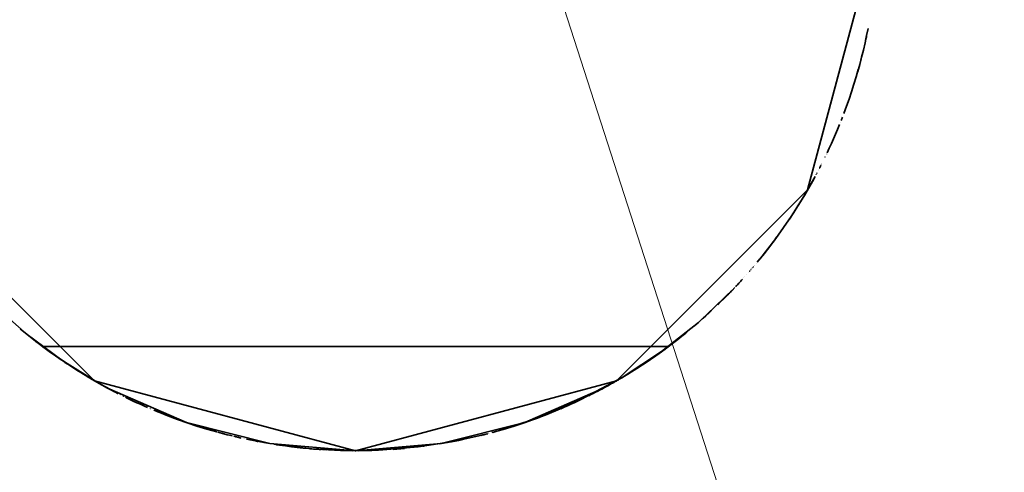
# Model space of a CAD drawing. Header units: millimetres. Extents: x 0 to 1340, y 0 to 800.
# Tile 13 of 100: x 276.732 to 277.518, y 233.733 to 234.094. Entities that reach past the tile are written whole.
import ezdxf

# ---------------------------------------------------------------- set-up
doc = ezdxf.new("R2010")
doc.units = ezdxf.units.MM
doc.layers.add('OUTLINE', color=7, linetype='Continuous', lineweight=35, true_color=0x141414)
doc.layers.add('THIN', color=7, linetype='Continuous', lineweight=13, true_color=0x6e6e6e)

msp = doc.modelspace()

# ---------------------------------------------------------------- linework, layer by layer
at = {"layer": 'OUTLINE'}
for points in [[(276.58333, 234.16667), (276.63916, 233.95833), (276.79167, 233.80582), (277, 233.75), (277.20833, 233.80582), (277.36084, 233.95833), (277.41667, 234.16667)], [(276.58333, 234.16667), (276.63916, 233.95833), (276.79167, 233.80582), (277, 233.75), (277.20833, 233.80582), (277.36084, 233.95833), (277.41667, 234.16667)], [(277.40902, 234.08721), (277.40786, 234.08144), (277.40661, 234.07568), (277.40528, 234.06994), (277.40388, 234.06422), (277.40239, 234.05852), (277.40082, 234.05284)], [(277.40669, 234.07602), (277.40689, 234.07694), (277.40709, 234.07786), (277.40729, 234.07878), (277.40749, 234.0797), (277.40769, 234.08062), (277.40788, 234.08155)], [(277.40758, 234.0801), (277.40758, 234.0801), (277.40758, 234.0801), (277.40758, 234.0801), (277.40758, 234.0801), (277.40758, 234.08011), (277.40758, 234.08011)], [(277.40327, 234.06188), (277.4033, 234.06199), (277.40333, 234.0621), (277.40336, 234.06221), (277.40339, 234.06232), (277.40342, 234.06243), (277.40345, 234.06255)], [(277.38972, 234.01925), (277.39186, 234.02503), (277.39391, 234.03084), (277.39587, 234.03669), (277.39775, 234.04256), (277.39955, 234.04845), (277.40125, 234.05438)], [(277.40292, 234.06054), (277.40292, 234.06054), (277.40292, 234.06054), (277.40292, 234.06054), (277.40292, 234.06054), (277.40292, 234.06054), (277.40292, 234.06054)], [(277.4031, 234.06121), (277.40313, 234.06132), (277.40316, 234.06143), (277.40319, 234.06154), (277.40322, 234.06165), (277.40325, 234.06176), (277.40327, 234.06188)], [(277.39898, 234.04657), (277.39898, 234.04657), (277.39898, 234.04657), (277.39898, 234.04657), (277.39898, 234.04657), (277.39898, 234.04656), (277.39898, 234.04656)], [(277.39911, 234.04699), (277.39911, 234.04699), (277.39911, 234.04698), (277.39911, 234.04698), (277.39911, 234.04698), (277.39911, 234.04698), (277.39911, 234.04698)], [(277.39923, 234.04741), (277.39923, 234.0474), (277.39923, 234.0474), (277.39923, 234.0474), (277.39923, 234.0474), (277.39923, 234.0474), (277.39923, 234.0474)], [(277.39936, 234.04783), (277.39936, 234.04783), (277.39936, 234.04783), (277.39936, 234.04782), (277.39936, 234.04782), (277.39936, 234.04782), (277.39936, 234.04782)], [(277.39948, 234.04825), (277.39948, 234.04825), (277.39948, 234.04825), (277.39948, 234.04825), (277.39948, 234.04825), (277.39948, 234.04825), (277.39948, 234.04825)], [(277.39961, 234.04867), (277.39961, 234.04867), (277.39961, 234.04867), (277.39961, 234.04867), (277.39961, 234.04867), (277.39961, 234.04867), (277.39961, 234.04867)], [(277.40051, 234.05176), (277.40051, 234.05176), (277.40051, 234.05176), (277.40051, 234.05176), (277.40051, 234.05176), (277.40051, 234.05176), (277.40051, 234.05176)], [(277.40081, 234.05283), (277.40081, 234.05283), (277.40081, 234.05283), (277.40081, 234.05283), (277.40081, 234.05283), (277.40081, 234.05283), (277.40081, 234.05283)], [(277.39716, 234.04066), (277.39716, 234.04066), (277.39716, 234.04066), (277.39716, 234.04066), (277.39716, 234.04066), (277.39716, 234.04066), (277.39716, 234.04066)], [(277.39719, 234.04078), (277.39719, 234.04078), (277.39719, 234.04078), (277.39719, 234.04078), (277.39719, 234.04078), (277.39719, 234.04078), (277.39719, 234.04078)], [(277.39761, 234.04209), (277.39761, 234.04209), (277.39761, 234.04209), (277.39761, 234.04209), (277.39761, 234.04209), (277.39761, 234.04209), (277.39761, 234.04209)], [(277.39772, 234.04245), (277.39772, 234.04245), (277.39772, 234.04245), (277.39772, 234.04245), (277.39772, 234.04245), (277.39772, 234.04245), (277.39772, 234.04245)], [(277.3986, 234.04531), (277.3986, 234.04531), (277.3986, 234.04531), (277.3986, 234.04531), (277.3986, 234.04531), (277.3986, 234.04531), (277.3986, 234.04531)], [(277.39886, 234.04615), (277.39886, 234.04615), (277.39886, 234.04615), (277.39886, 234.04615), (277.39886, 234.04615), (277.39886, 234.04615), (277.39886, 234.04615)], [(277.38861, 234.01635), (277.38844, 234.01592), (277.38828, 234.01549), (277.38811, 234.01507), (277.38794, 234.01464), (277.38778, 234.01422), (277.38761, 234.01379)], [(277.37638, 233.98793), (277.37812, 233.99163), (277.37981, 233.99534), (277.38147, 233.99907), (277.3831, 234.00282), (277.38469, 234.00658), (277.38624, 234.01036)], [(277.38695, 234.01214), (277.38695, 234.01214), (277.38695, 234.01214), (277.38695, 234.01214), (277.38695, 234.01214), (277.38695, 234.01214), (277.38695, 234.01214)], [(277.3876, 234.01377), (277.3876, 234.01377), (277.3876, 234.01377), (277.3876, 234.01377), (277.3876, 234.01377), (277.3876, 234.01377), (277.3876, 234.01377)], [(277.38184, 233.99992), (277.38184, 233.99992), (277.38184, 233.99992), (277.38184, 233.99992), (277.38184, 233.99992), (277.38185, 233.99992), (277.38185, 233.99992)], [(277.38186, 233.99996), (277.38186, 233.99996), (277.38186, 233.99996), (277.38186, 233.99996), (277.38186, 233.99996), (277.38186, 233.99996), (277.38186, 233.99996)], [(277.38219, 234.00071), (277.38219, 234.00071), (277.38219, 234.00071), (277.38219, 234.00071), (277.38219, 234.00071), (277.38219, 234.00071), (277.38219, 234.00071)], [(277.37481, 233.98466), (277.37481, 233.98466), (277.37481, 233.98465), (277.37481, 233.98465), (277.37481, 233.98465), (277.37481, 233.98465), (277.37481, 233.98465)], [(277.37565, 233.98639), (277.37565, 233.98639), (277.37565, 233.98639), (277.37565, 233.98639), (277.37565, 233.98639), (277.37565, 233.98639), (277.37565, 233.98639)], [(277.37596, 233.98704), (277.37595, 233.98703), (277.37595, 233.98702), (277.37595, 233.98701), (277.37594, 233.987), (277.37594, 233.98699), (277.37593, 233.98698)], [(277.37041, 233.97586), (277.37041, 233.97586), (277.37041, 233.97586), (277.37041, 233.97586), (277.37041, 233.97586), (277.37041, 233.97585), (277.37041, 233.97585)], [(277.37156, 233.97812), (277.37137, 233.97774), (277.37119, 233.97737), (277.371, 233.977), (277.3708, 233.97663), (277.37061, 233.97626), (277.37042, 233.97588)], [(277.37186, 233.97871), (277.37186, 233.97871), (277.37186, 233.97871), (277.37186, 233.97871), (277.37186, 233.97871), (277.37186, 233.97871), (277.37186, 233.9787)], [(277.35375, 233.9465), (277.356, 233.95017), (277.35822, 233.95386), (277.36041, 233.95758), (277.36255, 233.96131), (277.36465, 233.96507), (277.36672, 233.96886)], [(277.3675, 233.97032), (277.36753, 233.97037), (277.36756, 233.97042), (277.36758, 233.97047), (277.36761, 233.97052), (277.36764, 233.97057), (277.36766, 233.97062)], [(277.36829, 233.9718), (277.36826, 233.97174), (277.36822, 233.97168), (277.36819, 233.97161), (277.36816, 233.97155), (277.36812, 233.97148), (277.36809, 233.97142)], [(277.36941, 233.97394), (277.36941, 233.97394), (277.36941, 233.97394), (277.36941, 233.97394), (277.36941, 233.97394), (277.36941, 233.97394), (277.36941, 233.97394)], [(277.36984, 233.97476), (277.36984, 233.97476), (277.36984, 233.97476), (277.36984, 233.97476), (277.36984, 233.97476), (277.36984, 233.97476), (277.36984, 233.97476)], [(277.36998, 233.97503), (277.36998, 233.97503), (277.36998, 233.97503), (277.36998, 233.97503), (277.36998, 233.97503), (277.36998, 233.97503), (277.36998, 233.97503)], [(277.37012, 233.97531), (277.37012, 233.97531), (277.37012, 233.97531), (277.37012, 233.97531), (277.37012, 233.97531), (277.37012, 233.97531), (277.37012, 233.97531)], [(277.34624, 233.93487), (277.34969, 233.94011), (277.35307, 233.94541), (277.35636, 233.95075), (277.35957, 233.95614), (277.3627, 233.96159), (277.36575, 233.96707)], [(277.32255, 233.9029), (277.32913, 233.91116), (277.3355, 233.91958), (277.34166, 233.92817), (277.34759, 233.9369), (277.3533, 233.94578), (277.35879, 233.95481)], [(277.35721, 233.95216), (277.35721, 233.95216), (277.35721, 233.95216), (277.35721, 233.95216), (277.35721, 233.95216), (277.35721, 233.95216), (277.35721, 233.95216)], [(277.3574, 233.95248), (277.3574, 233.95248), (277.3574, 233.95248), (277.3574, 233.95248), (277.3574, 233.95248), (277.3574, 233.95248), (277.3574, 233.95248)], [(277.35759, 233.95279), (277.35759, 233.95279), (277.35759, 233.95279), (277.35759, 233.95279), (277.35759, 233.95279), (277.35759, 233.95279), (277.35759, 233.95279)], [(277.35778, 233.95311), (277.35778, 233.95311), (277.35778, 233.95311), (277.35778, 233.95311), (277.35778, 233.95311), (277.35778, 233.95311), (277.35778, 233.95311)], [(277.35796, 233.95342), (277.35796, 233.95342), (277.35796, 233.95342), (277.35796, 233.95342), (277.35796, 233.95342), (277.35796, 233.95342), (277.35796, 233.95342)], [(277.35815, 233.95374), (277.35815, 233.95374), (277.35815, 233.95374), (277.35815, 233.95374), (277.35815, 233.95374), (277.35815, 233.95374), (277.35815, 233.95374)], [(277.35834, 233.95406), (277.35834, 233.95406), (277.35834, 233.95406), (277.35834, 233.95406), (277.35834, 233.95406), (277.35834, 233.95405), (277.35834, 233.95405)], [(277.35841, 233.95417), (277.3584, 233.95415), (277.35839, 233.95414), (277.35838, 233.95412), (277.35837, 233.95411), (277.35836, 233.9541), (277.35836, 233.95408)], [(277.35912, 233.95537), (277.35912, 233.95537), (277.35912, 233.95537), (277.35912, 233.95537), (277.35912, 233.95537), (277.35912, 233.95537), (277.35912, 233.95537)], [(277.35932, 233.95571), (277.35932, 233.95571), (277.35932, 233.95571), (277.35932, 233.95571), (277.35932, 233.95571), (277.35932, 233.95571), (277.35932, 233.95571)], [(277.36047, 233.95769), (277.36028, 233.95736), (277.36009, 233.95704), (277.3599, 233.95671), (277.35971, 233.95638), (277.35952, 233.95606), (277.35933, 233.95573)], [(277.35957, 233.95614), (277.35957, 233.95614), (277.35957, 233.95614), (277.35957, 233.95614), (277.35957, 233.95614), (277.35957, 233.95614), (277.35957, 233.95614)], [(277.36125, 233.95904), (277.36123, 233.95901), (277.36121, 233.95897), (277.36119, 233.95893), (277.36117, 233.95889), (277.36114, 233.95885), (277.36112, 233.95882)], [(277.36168, 233.95979), (277.36168, 233.95979), (277.36168, 233.95979), (277.36168, 233.95979), (277.36168, 233.95979), (277.36168, 233.95979), (277.36168, 233.95979)], [(276.6475, 233.9445), (276.66691, 233.91635), (276.68855, 233.88988), (276.71229, 233.86528), (276.73798, 233.8427), (276.76542, 233.82231), (276.79445, 233.80423)], [(277.35224, 233.94409), (277.35224, 233.94409), (277.35224, 233.94409), (277.35224, 233.94409), (277.35224, 233.94409), (277.35224, 233.94409), (277.35224, 233.94409)], [(277.3526, 233.94467), (277.3526, 233.94467), (277.3526, 233.94467), (277.3526, 233.94467), (277.3526, 233.94467), (277.3526, 233.94467), (277.3526, 233.94467)], [(277.35279, 233.94496), (277.35279, 233.94496), (277.35279, 233.94496), (277.35279, 233.94496), (277.35279, 233.94496), (277.35279, 233.94496), (277.35279, 233.94496)], [(277.35297, 233.94525), (277.35297, 233.94525), (277.35297, 233.94525), (277.35297, 233.94525), (277.35297, 233.94525), (277.35297, 233.94525), (277.35297, 233.94525)], [(277.35315, 233.94554), (277.35315, 233.94554), (277.35315, 233.94554), (277.35315, 233.94554), (277.35315, 233.94554), (277.35315, 233.94554), (277.35315, 233.94554)], [(277.35333, 233.94583), (277.35333, 233.94583), (277.35333, 233.94583), (277.35333, 233.94583), (277.35333, 233.94583), (277.35333, 233.94583), (277.35333, 233.94583)], [(277.35351, 233.94612), (277.35351, 233.94612), (277.35351, 233.94612), (277.35351, 233.94612), (277.35351, 233.94612), (277.35351, 233.94612), (277.35351, 233.94612)], [(277.3537, 233.94642), (277.35369, 233.94642), (277.35369, 233.94641), (277.35369, 233.94641), (277.35369, 233.94641), (277.35369, 233.94641), (277.35369, 233.94641)], [(277.35479, 233.94819), (277.35479, 233.94819), (277.35479, 233.94819), (277.35479, 233.94819), (277.35479, 233.94819), (277.35479, 233.94819), (277.35479, 233.94819)], [(277.35492, 233.94839), (277.35492, 233.94839), (277.35492, 233.94839), (277.35492, 233.94839), (277.35492, 233.94839), (277.35492, 233.94839), (277.35492, 233.94839)], [(277.35554, 233.9494), (277.35554, 233.9494), (277.35554, 233.9494), (277.35554, 233.9494), (277.35554, 233.9494), (277.35554, 233.9494), (277.35554, 233.9494)], [(277.35683, 233.95154), (277.35683, 233.95154), (277.35683, 233.95154), (277.35683, 233.95154), (277.35683, 233.95154), (277.35683, 233.95154), (277.35683, 233.95154)], [(277.35098, 233.94212), (277.35098, 233.94212), (277.35098, 233.94212), (277.35098, 233.94212), (277.35098, 233.94212), (277.35098, 233.94212), (277.35098, 233.94212)], [(277.33358, 233.917), (277.33147, 233.9142), (277.32933, 233.91141), (277.32717, 233.90865), (277.32498, 233.9059), (277.32277, 233.90317), (277.32054, 233.90046)], [(277.32344, 233.90399), (277.3256, 233.90668), (277.32775, 233.90939), (277.32987, 233.91212), (277.33197, 233.91486), (277.33405, 233.91763), (277.3361, 233.92041)], [(277.33318, 233.91647), (277.33318, 233.91647), (277.33318, 233.91647), (277.33318, 233.91647), (277.33318, 233.91647), (277.33319, 233.91647), (277.33319, 233.91647)], [(277.31781, 233.8972), (277.31781, 233.8972), (277.31781, 233.8972), (277.31781, 233.8972), (277.31781, 233.8972), (277.31781, 233.8972), (277.31781, 233.8972)], [(277.31834, 233.89784), (277.31834, 233.89784), (277.31834, 233.89784), (277.31834, 233.89784), (277.31834, 233.89784), (277.31834, 233.89784), (277.31834, 233.89784)], [(277.31852, 233.89805), (277.31852, 233.89805), (277.31852, 233.89805), (277.31852, 233.89805), (277.31852, 233.89805), (277.31852, 233.89805), (277.31852, 233.89805)], [(277.3198, 233.89957), (277.3198, 233.89957), (277.3198, 233.89957), (277.3198, 233.89957), (277.3198, 233.89957), (277.3198, 233.89957), (277.3198, 233.89957)], [(277.31079, 233.88914), (277.31079, 233.88914), (277.31079, 233.88914), (277.31079, 233.88914), (277.31079, 233.88914), (277.31079, 233.88914), (277.31079, 233.88914)], [(277.31224, 233.89077), (277.31224, 233.89077), (277.31224, 233.89077), (277.31224, 233.89077), (277.31224, 233.89077), (277.31224, 233.89077), (277.31224, 233.89077)], [(277.31387, 233.89262), (277.31387, 233.89262), (277.31387, 233.89262), (277.31387, 233.89262), (277.31387, 233.89262), (277.31387, 233.89262), (277.31387, 233.89262)], [(277.31447, 233.89332), (277.31447, 233.89332), (277.31447, 233.89332), (277.31447, 233.89332), (277.31447, 233.89332), (277.31447, 233.89332), (277.31447, 233.89331)], [(277.31451, 233.89337), (277.31451, 233.89337), (277.31451, 233.89336), (277.31451, 233.89336), (277.31451, 233.89336), (277.3145, 233.89336), (277.3145, 233.89335)], [(277.31522, 233.89418), (277.31522, 233.89418), (277.31522, 233.89418), (277.31522, 233.89418), (277.31522, 233.89418), (277.31522, 233.89418), (277.31522, 233.89418)], [(277.31526, 233.89423), (277.31526, 233.89423), (277.31525, 233.89422), (277.31525, 233.89421), (277.31524, 233.89421), (277.31524, 233.8942), (277.31523, 233.8942)], [(277.31596, 233.89504), (277.31596, 233.89504), (277.31596, 233.89504), (277.31596, 233.89504), (277.31596, 233.89504), (277.31596, 233.89504), (277.31596, 233.89504)], [(277.31601, 233.89509), (277.316, 233.89509), (277.316, 233.89508), (277.31599, 233.89508), (277.31599, 233.89507), (277.31598, 233.89507), (277.31598, 233.89506)], [(277.31671, 233.89591), (277.3167, 233.89591), (277.3167, 233.89591), (277.3167, 233.89591), (277.3167, 233.89591), (277.3167, 233.89591), (277.3167, 233.8959)], [(277.31745, 233.89678), (277.31745, 233.89678), (277.31744, 233.89678), (277.31744, 233.89678), (277.31744, 233.89677), (277.31744, 233.89677), (277.31744, 233.89677)], [(277.30334, 233.88101), (277.30363, 233.88132), (277.30392, 233.88163), (277.30421, 233.88194), (277.3045, 233.88226), (277.30479, 233.88257), (277.30508, 233.88288)], [(277.30413, 233.88185), (277.30413, 233.88185), (277.30413, 233.88185), (277.30413, 233.88185), (277.30413, 233.88185), (277.30413, 233.88185), (277.30413, 233.88185)], [(277.30454, 233.8823), (277.30526, 233.88307), (277.30598, 233.88385), (277.3067, 233.88463), (277.30742, 233.88541), (277.30813, 233.88619), (277.30884, 233.88698)], [(277.30995, 233.8882), (277.30995, 233.8882), (277.30995, 233.8882), (277.30995, 233.8882), (277.30995, 233.8882), (277.30995, 233.8882), (277.30995, 233.8882)], [(277.10943, 233.76463), (277.14519, 233.77611), (277.17976, 233.79077), (277.21287, 233.80848), (277.24426, 233.8291), (277.27366, 233.85247), (277.30084, 233.87838)], [(277.30273, 233.88037), (277.3005, 233.87803), (277.29824, 233.8757), (277.29598, 233.87339), (277.29369, 233.8711), (277.29139, 233.86883), (277.28906, 233.86658)], [(277.29629, 233.87371), (277.29702, 233.87445), (277.29774, 233.87518), (277.29845, 233.87592), (277.29917, 233.87665), (277.29988, 233.87739), (277.3006, 233.87813)], [(277.27041, 233.84966), (277.27275, 233.85167), (277.27507, 233.8537), (277.27738, 233.85574), (277.27967, 233.85781), (277.28195, 233.85988), (277.28421, 233.86198)], [(276.73229, 233.84739), (276.74323, 233.83852), (276.75447, 233.83003), (276.76599, 233.82192), (276.77777, 233.81421), (276.78981, 233.8069), (276.80209, 233.8)], [(276.73499, 233.84514), (276.73499, 233.84514), (276.73499, 233.84514), (276.73499, 233.84514), (276.73499, 233.84514), (276.73499, 233.84514), (276.73499, 233.84514)], [(276.73543, 233.84477), (276.73543, 233.84477), (276.73543, 233.84477), (276.73543, 233.84477), (276.73543, 233.84477), (276.73543, 233.84477), (276.73543, 233.84477)], [(276.73587, 233.84441), (276.73587, 233.84441), (276.73587, 233.84441), (276.73587, 233.84441), (276.73587, 233.84441), (276.73587, 233.84441), (276.73587, 233.84441)], [(276.73625, 233.84411), (276.73625, 233.84411), (276.73625, 233.84411), (276.73625, 233.84411), (276.73625, 233.84411), (276.73625, 233.84411), (276.73625, 233.84411)], [(276.73649, 233.84391), (276.73924, 233.84168), (276.74201, 233.83948), (276.74479, 233.8373), (276.7476, 233.83515), (276.75042, 233.83302), (276.75327, 233.83091)], [(277.26557, 233.8456), (277.2635, 233.8439), (277.26142, 233.84221), (277.25932, 233.84053), (277.25722, 233.83887), (277.2551, 233.83722), (277.25298, 233.83559)], [(276.73978, 233.84125), (276.73978, 233.84125), (276.73978, 233.84125), (276.73978, 233.84125), (276.73978, 233.84125), (276.73978, 233.84125), (276.73978, 233.84125)], [(276.74053, 233.84065), (276.74053, 233.84065), (276.74053, 233.84065), (276.74053, 233.84065), (276.74053, 233.84065), (276.74053, 233.84065), (276.74053, 233.84065)], [(276.74295, 233.83874), (276.74301, 233.83869), (276.74307, 233.83864), (276.74314, 233.83859), (276.7432, 233.83855), (276.74326, 233.8385), (276.74332, 233.83845)], [(276.74333, 233.83844), (276.74333, 233.83844), (276.74334, 233.83844), (276.74334, 233.83843), (276.74334, 233.83843), (276.74334, 233.83843), (276.74335, 233.83843)], [(277.24726, 233.83129), (277.24954, 233.83299), (277.25181, 233.8347), (277.25407, 233.83643), (277.25632, 233.83817), (277.25856, 233.83993), (277.26078, 233.8417)], [(277.25291, 233.83554), (277.25291, 233.83554), (277.25291, 233.83553), (277.25291, 233.83553), (277.25291, 233.83553), (277.2529, 233.83553), (277.2529, 233.83553)], [(276.7676, 233.82084), (276.76462, 233.82285), (276.76166, 233.8249), (276.75872, 233.82697), (276.75579, 233.82907), (276.75289, 233.83119), (276.75, 233.83333)], [(276.75, 233.83333), (277.25, 233.83333)], [(276.75373, 233.83057), (276.75559, 233.82921), (276.75747, 233.82786), (276.75934, 233.82653), (276.76123, 233.8252), (276.76312, 233.82388), (276.76502, 233.82258)], [(276.75444, 233.83005), (276.7553, 233.82942), (276.75616, 233.8288), (276.75703, 233.82818), (276.75789, 233.82756), (276.75876, 233.82694), (276.75963, 233.82632)], [(276.75963, 233.82632), (276.75963, 233.82632), (276.75963, 233.82632), (276.75963, 233.82632), (276.75963, 233.82632), (276.75964, 233.82632), (276.75964, 233.82632)], [(276.75971, 233.82627), (276.75971, 233.82627), (276.75971, 233.82627), (276.75971, 233.82626), (276.75972, 233.82626), (276.75972, 233.82626), (276.75972, 233.82626)], [(277.24706, 233.83114), (277.24411, 233.829), (277.24115, 233.82687), (277.23816, 233.82478), (277.23516, 233.82271), (277.23214, 233.82066), (277.22911, 233.81864)], [(277.24591, 233.83031), (277.2462, 233.83052), (277.2465, 233.83074), (277.24679, 233.83095), (277.24709, 233.83117), (277.24738, 233.83138), (277.24767, 233.8316)], [(277.24842, 233.83215), (277.24842, 233.83216), (277.24842, 233.83216), (277.24843, 233.83216), (277.24843, 233.83216), (277.24843, 233.83216), (277.24843, 233.83216)], [(277.24924, 233.83276), (277.24924, 233.83276), (277.24924, 233.83276), (277.24924, 233.83277), (277.24924, 233.83277), (277.24924, 233.83277), (277.24925, 233.83277)], [(277.24979, 233.83318), (277.24979, 233.83318), (277.24979, 233.83318), (277.24979, 233.83318), (277.2498, 233.83318), (277.2498, 233.83318), (277.2498, 233.83318)], [(276.75983, 233.82618), (276.76549, 233.82226), (276.7712, 233.81844), (276.77698, 233.81471), (276.78282, 233.81108), (276.78871, 233.80754), (276.79467, 233.80411)], [(276.76663, 233.82149), (276.76663, 233.82149), (276.76663, 233.82149), (276.76663, 233.82149), (276.76663, 233.82149), (276.76663, 233.82149), (276.76663, 233.82149)], [(276.76683, 233.82135), (276.76683, 233.82135), (276.76684, 233.82135), (276.76684, 233.82134), (276.76685, 233.82134), (276.76685, 233.82134), (276.76685, 233.82133)], [(276.76721, 233.82109), (276.76721, 233.82109), (276.76721, 233.82109), (276.76721, 233.82109), (276.76721, 233.82109), (276.76721, 233.82109), (276.76721, 233.82109)], [(276.7676, 233.82083), (276.7676, 233.82083), (276.7676, 233.82083), (276.7676, 233.82083), (276.7676, 233.82083), (276.7676, 233.82083), (276.7676, 233.82083)], [(276.76802, 233.82055), (276.77161, 233.81817), (276.77522, 233.81583), (276.77885, 233.81353), (276.78251, 233.81127), (276.78619, 233.80904), (276.7899, 233.80685)], [(277.21887, 233.81212), (277.2224, 233.81432), (277.2259, 233.81655), (277.22938, 233.81882), (277.23283, 233.82112), (277.23627, 233.82346), (277.23968, 233.82583)], [(277.22956, 233.81894), (277.23073, 233.81971), (277.23189, 233.82049), (277.23305, 233.82127), (277.23421, 233.82206), (277.23537, 233.82285), (277.23652, 233.82364)], [(277.23682, 233.82384), (277.23682, 233.82384), (277.23682, 233.82384), (277.23682, 233.82384), (277.23682, 233.82384), (277.23682, 233.82384), (277.23682, 233.82384)], [(276.7719, 233.81798), (276.7719, 233.81798), (276.7719, 233.81798), (276.7719, 233.81798), (276.7719, 233.81798), (276.7719, 233.81798), (276.7719, 233.81798)], [(276.77267, 233.81748), (276.77267, 233.81748), (276.77268, 233.81748), (276.77268, 233.81748), (276.77268, 233.81748), (276.77268, 233.81748), (276.77268, 233.81748)], [(276.77545, 233.81568), (276.77545, 233.81568), (276.77545, 233.81568), (276.77545, 233.81568), (276.77545, 233.81568), (276.77545, 233.81568), (276.77545, 233.81568)], [(276.77669, 233.81489), (276.77669, 233.81489), (276.77669, 233.81489), (276.77669, 233.81489), (276.77669, 233.81489), (276.77669, 233.81489), (276.77669, 233.81489)], [(276.77747, 233.8144), (276.77747, 233.8144), (276.77747, 233.8144), (276.77747, 233.8144), (276.77747, 233.8144), (276.77747, 233.8144), (276.77747, 233.8144)], [(276.77756, 233.81434), (276.77756, 233.81434), (276.77756, 233.81434), (276.77756, 233.81434), (276.77756, 233.81434), (276.77756, 233.81434), (276.77756, 233.81434)], [(276.77794, 233.8141), (276.77794, 233.8141), (276.77794, 233.8141), (276.77794, 233.8141), (276.77794, 233.8141), (276.77794, 233.8141), (276.77794, 233.8141)], [(277.21197, 233.80795), (277.21468, 233.80956), (277.21738, 233.8112), (277.22007, 233.81286), (277.22274, 233.81453), (277.2254, 233.81623), (277.22804, 233.81795)], [(277.21664, 233.81075), (277.21703, 233.81098), (277.21742, 233.81122), (277.21781, 233.81146), (277.2182, 233.8117), (277.21859, 233.81194), (277.21898, 233.81218)], [(277.21688, 233.81089), (277.21753, 233.81129), (277.21818, 233.81169), (277.21884, 233.81209), (277.21949, 233.8125), (277.22014, 233.8129), (277.22079, 233.81331)], [(277.21907, 233.81224), (277.21907, 233.81224), (277.21907, 233.81224), (277.21908, 233.81224), (277.21908, 233.81224), (277.21908, 233.81225), (277.21909, 233.81225)], [(277.22171, 233.81388), (277.22171, 233.81388), (277.22171, 233.81388), (277.22171, 233.81388), (277.22171, 233.81388), (277.22171, 233.81388), (277.22171, 233.81388)], [(277.22242, 233.81433), (277.22242, 233.81433), (277.22242, 233.81433), (277.22242, 233.81433), (277.22242, 233.81433), (277.22242, 233.81433), (277.22242, 233.81433)], [(277.22413, 233.81541), (277.22412, 233.81541), (277.22412, 233.81541), (277.22412, 233.81541), (277.22412, 233.81541), (277.22412, 233.81541), (277.22412, 233.81541)], [(277.22513, 233.81606), (277.22513, 233.81606), (277.22513, 233.81606), (277.22513, 233.81606), (277.22513, 233.81606), (277.22513, 233.81606), (277.22513, 233.81606)], [(277.22547, 233.81627), (277.22547, 233.81627), (277.22547, 233.81627), (277.22547, 233.81627), (277.22547, 233.81627), (277.22547, 233.81627), (277.22547, 233.81627)], [(277.2263, 233.81681), (277.2263, 233.81681), (277.2263, 233.81681), (277.2263, 233.81681), (277.2263, 233.81681), (277.2263, 233.81681), (277.2263, 233.81681)], [(277.22642, 233.81689), (277.22642, 233.81689), (277.22642, 233.81689), (277.22642, 233.81689), (277.22642, 233.81689), (277.22642, 233.81689), (277.22642, 233.81689)], [(277.22719, 233.81739), (277.22719, 233.81739), (277.22719, 233.81739), (277.22719, 233.81739), (277.22719, 233.81739), (277.22719, 233.81739), (277.22719, 233.81739)], [(277.22777, 233.81777), (277.22777, 233.81777), (277.22777, 233.81777), (277.22777, 233.81777), (277.22777, 233.81777), (277.22777, 233.81777), (277.22777, 233.81777)], [(277.2283, 233.81811), (277.2283, 233.81811), (277.2283, 233.81811), (277.2283, 233.81811), (277.2283, 233.81811), (277.2283, 233.81811), (277.2283, 233.81811)], [(276.78426, 233.8102), (276.78426, 233.8102), (276.78426, 233.8102), (276.78426, 233.8102), (276.78426, 233.8102), (276.78426, 233.8102), (276.78426, 233.8102)], [(276.79115, 233.80612), (276.7904, 233.80656), (276.78965, 233.80699), (276.7889, 233.80743), (276.78815, 233.80788), (276.7874, 233.80832), (276.78665, 233.80876)], [(276.79347, 233.80479), (276.79367, 233.80467), (276.79387, 233.80456), (276.79407, 233.80444), (276.79427, 233.80433), (276.79448, 233.80422), (276.79468, 233.8041)], [(276.7947, 233.80409), (276.7947, 233.80409), (276.7947, 233.80409), (276.7947, 233.80409), (276.7947, 233.80409), (276.7947, 233.80409), (276.7947, 233.80409)], [(276.79905, 233.80166), (276.7985, 233.80196), (276.79795, 233.80227), (276.7974, 233.80257), (276.79686, 233.80288), (276.79631, 233.80318), (276.79576, 233.80349)], [(276.79628, 233.8032), (276.79629, 233.80319), (276.79631, 233.80318), (276.79632, 233.80317), (276.79634, 233.80316), (276.79636, 233.80315), (276.79637, 233.80315)], [(276.79641, 233.80313), (276.79641, 233.80313), (276.79641, 233.80312), (276.79641, 233.80312), (276.79641, 233.80312), (276.79641, 233.80312), (276.79641, 233.80312)], [(276.79667, 233.80298), (276.79717, 233.8027), (276.79767, 233.80242), (276.79816, 233.80215), (276.79866, 233.80187), (276.79916, 233.8016), (276.79966, 233.80132)], [(276.79721, 233.80268), (276.7993, 233.80152), (276.80139, 233.80038), (276.80349, 233.79925), (276.80559, 233.79813), (276.80771, 233.79703), (276.80982, 233.79593)], [(277.20005, 233.80116), (277.20049, 233.80141), (277.20093, 233.80165), (277.20138, 233.80189), (277.20182, 233.80214), (277.20226, 233.80238), (277.2027, 233.80263)], [(277.20605, 233.80452), (277.20518, 233.80402), (277.20432, 233.80353), (277.20345, 233.80305), (277.20258, 233.80256), (277.2017, 233.80208), (277.20083, 233.80159)], [(277.20488, 233.80385), (277.20564, 233.80428), (277.20639, 233.80471), (277.20715, 233.80514), (277.2079, 233.80557), (277.20865, 233.80601), (277.20941, 233.80644)], [(277.20637, 233.8047), (277.20637, 233.8047), (277.20637, 233.8047), (277.20637, 233.8047), (277.20637, 233.8047), (277.20637, 233.8047), (277.20637, 233.8047)], [(277.20843, 233.80588), (277.20865, 233.806), (277.20886, 233.80613), (277.20908, 233.80625), (277.2093, 233.80638), (277.20951, 233.80651), (277.20973, 233.80663)], [(277.21298, 233.80855), (277.21236, 233.80818), (277.21174, 233.80781), (277.21111, 233.80744), (277.21049, 233.80708), (277.20987, 233.80671), (277.20924, 233.80635)], [(276.7997, 233.8013), (276.7997, 233.8013), (276.7997, 233.8013), (276.7997, 233.8013), (276.7997, 233.8013), (276.7997, 233.8013), (276.7997, 233.8013)], [(276.79995, 233.80117), (276.80171, 233.8002), (276.80349, 233.79925), (276.80526, 233.79831), (276.80704, 233.79737), (276.80882, 233.79645), (276.81061, 233.79553)], [(276.80069, 233.80076), (276.80069, 233.80076), (276.80069, 233.80076), (276.80069, 233.80076), (276.80069, 233.80076), (276.80069, 233.80076), (276.80069, 233.80076)], [(276.8011, 233.80054), (276.80119, 233.80049), (276.80128, 233.80044), (276.80137, 233.80039), (276.80146, 233.80035), (276.80154, 233.8003), (276.80163, 233.80025)], [(276.80209, 233.8), (276.80194, 233.80008), (276.80179, 233.80016), (276.80164, 233.80024), (276.80149, 233.80033), (276.80134, 233.80041), (276.80119, 233.80049)], [(276.80209, 233.8), (276.865, 233.77248), (276.93157, 233.75566), (277, 233.75), (277.06843, 233.75566), (277.135, 233.77248), (277.19791, 233.8)], [(276.80353, 233.79923), (276.80353, 233.79923), (276.80353, 233.79923), (276.80353, 233.79923), (276.80353, 233.79923), (276.80353, 233.79923), (276.80353, 233.79923)], [(276.81163, 233.79501), (276.81163, 233.79501), (276.81163, 233.79501), (276.81163, 233.79501), (276.81163, 233.79501), (276.81163, 233.79501), (276.81163, 233.79501)], [(276.81198, 233.79484), (276.81198, 233.79484), (276.81198, 233.79484), (276.81198, 233.79484), (276.81198, 233.79484), (276.81198, 233.79484), (276.81198, 233.79484)], [(277.18607, 233.79386), (277.1879, 233.79477), (277.18972, 233.7957), (277.19154, 233.79664), (277.19336, 233.79758), (277.19516, 233.79853), (277.19697, 233.7995)], [(277.19925, 233.80073), (277.19902, 233.80061), (277.1988, 233.80048), (277.19858, 233.80036), (277.19835, 233.80024), (277.19813, 233.80012), (277.19791, 233.8)], [(277.19791, 233.8), (277.19806, 233.80008), (277.19821, 233.80016), (277.19836, 233.80025), (277.19851, 233.80033), (277.19866, 233.80041), (277.19882, 233.80049)], [(277.19924, 233.80073), (277.19936, 233.80079), (277.19947, 233.80085), (277.19958, 233.80091), (277.19969, 233.80097), (277.1998, 233.80103), (277.19991, 233.80109)], [(277.20077, 233.80156), (277.20058, 233.80146), (277.20039, 233.80135), (277.20019, 233.80124), (277.2, 233.80114), (277.19981, 233.80103), (277.19962, 233.80093)], [(277.20062, 233.80148), (277.20062, 233.80148), (277.20062, 233.80148), (277.20062, 233.80148), (277.20062, 233.80148), (277.20062, 233.80148), (277.20062, 233.80148)], [(277.20095, 233.80166), (277.20095, 233.80166), (277.20095, 233.80166), (277.20095, 233.80166), (277.20095, 233.80166), (277.20095, 233.80166), (277.20095, 233.80166)], [(277.20102, 233.8017), (277.20102, 233.8017), (277.20102, 233.8017), (277.20102, 233.8017), (277.20102, 233.8017), (277.20102, 233.8017), (277.20102, 233.8017)], [(277.20125, 233.80183), (277.20125, 233.80183), (277.20125, 233.80183), (277.20126, 233.80183), (277.20126, 233.80183), (277.20126, 233.80183), (277.20126, 233.80183)], [(277.20193, 233.8022), (277.20193, 233.8022), (277.20194, 233.8022), (277.20194, 233.80221), (277.20194, 233.80221), (277.20195, 233.80221), (277.20195, 233.80221)], [(277.20212, 233.80231), (277.20212, 233.80231), (277.20212, 233.80231), (277.20212, 233.80231), (277.20212, 233.80231), (277.20212, 233.80231), (277.20212, 233.80231)], [(276.81232, 233.79466), (276.81232, 233.79466), (276.81232, 233.79466), (276.81232, 233.79466), (276.81232, 233.79466), (276.81233, 233.79466), (276.81233, 233.79466)], [(276.81358, 233.79403), (276.81358, 233.79403), (276.81358, 233.79403), (276.81358, 233.79403), (276.81358, 233.79403), (276.81358, 233.79403), (276.81358, 233.79403)], [(276.81469, 233.79348), (276.81469, 233.79348), (276.81469, 233.79347), (276.81469, 233.79347), (276.8147, 233.79347), (276.8147, 233.79347), (276.8147, 233.79347)], [(276.81588, 233.79289), (276.81588, 233.79289), (276.81588, 233.79289), (276.81588, 233.79289), (276.81588, 233.79289), (276.81588, 233.79289), (276.81588, 233.79289)], [(276.81623, 233.79272), (276.81658, 233.79254), (276.81694, 233.79237), (276.8173, 233.79219), (276.81765, 233.79202), (276.81801, 233.79185), (276.81837, 233.79167)], [(276.81702, 233.79233), (276.8198, 233.79098), (276.82259, 233.78966), (276.82539, 233.78835), (276.82819, 233.78707), (276.83101, 233.78581), (276.83384, 233.78457)], [(276.81839, 233.79166), (276.81839, 233.79166), (276.81839, 233.79166), (276.81839, 233.79166), (276.81839, 233.79166), (276.81839, 233.79166), (276.81839, 233.79166)], [(276.82027, 233.79076), (276.82027, 233.79076), (276.82027, 233.79076), (276.82027, 233.79076), (276.82027, 233.79076), (276.82027, 233.79076), (276.82027, 233.79076)], [(276.82028, 233.79075), (276.82036, 233.79071), (276.82045, 233.79067), (276.82054, 233.79063), (276.82063, 233.79059), (276.82072, 233.79054), (276.8208, 233.7905)], [(276.82035, 233.79072), (276.82035, 233.79072), (276.82035, 233.79072), (276.82036, 233.79072), (276.82036, 233.79072), (276.82036, 233.79072), (276.82036, 233.79072)], [(276.82084, 233.79049), (276.82084, 233.79049), (276.82084, 233.79049), (276.82084, 233.79049), (276.82084, 233.79049), (276.82084, 233.79048), (276.82084, 233.79048)], [(276.82086, 233.79047), (276.82086, 233.79047), (276.82086, 233.79047), (276.82086, 233.79047), (276.82086, 233.79047), (276.82086, 233.79047), (276.82086, 233.79047)], [(276.82111, 233.79035), (276.82111, 233.79035), (276.82111, 233.79035), (276.82111, 233.79035), (276.82111, 233.79035), (276.82111, 233.79035), (276.82111, 233.79035)], [(276.82394, 233.78902), (276.82394, 233.78902), (276.82394, 233.78902), (276.82394, 233.78902), (276.82394, 233.78902), (276.82394, 233.78902), (276.82394, 233.78902)], [(276.82426, 233.78888), (276.82426, 233.78888), (276.82426, 233.78888), (276.82426, 233.78888), (276.82426, 233.78888), (276.82426, 233.78888), (276.82426, 233.78888)], [(276.82496, 233.78855), (276.82496, 233.78855), (276.82496, 233.78855), (276.82496, 233.78855), (276.82496, 233.78855), (276.82496, 233.78855), (276.82496, 233.78855)], [(277.16372, 233.78351), (277.16642, 233.78468), (277.16911, 233.78586), (277.17179, 233.78706), (277.17446, 233.78828), (277.17713, 233.78952), (277.17978, 233.79078)], [(277.17288, 233.78756), (277.17288, 233.78756), (277.17288, 233.78756), (277.17288, 233.78756), (277.17288, 233.78756), (277.17288, 233.78756), (277.17288, 233.78756)], [(276.83609, 233.7836), (276.83609, 233.78359), (276.83609, 233.78359), (276.83609, 233.78359), (276.8361, 233.78359), (276.8361, 233.78359), (276.8361, 233.78359)], [(276.83891, 233.7824), (276.84716, 233.77904), (276.85548, 233.77587), (276.86387, 233.77287), (276.87231, 233.77005), (276.88082, 233.76741), (276.88938, 233.76495)], [(276.8396, 233.78211), (276.83965, 233.78209), (276.8397, 233.78207), (276.83974, 233.78205), (276.83979, 233.78203), (276.83984, 233.78201), (276.83988, 233.78199)], [(276.84114, 233.78147), (276.84135, 233.78138), (276.84156, 233.7813), (276.84177, 233.78121), (276.84198, 233.78113), (276.84218, 233.78104), (276.84239, 233.78096)], [(276.8424, 233.78095), (276.8424, 233.78095), (276.8424, 233.78095), (276.84241, 233.78095), (276.84241, 233.78095), (276.84241, 233.78095), (276.84241, 233.78095)], [(276.84242, 233.78095), (276.85007, 233.77791), (276.85777, 233.77503), (276.86554, 233.77229), (276.87335, 233.76972), (276.88121, 233.76729), (276.88912, 233.76502)], [(276.84335, 233.78057), (276.84335, 233.78057), (276.84335, 233.78057), (276.84335, 233.78057), (276.84335, 233.78057), (276.84335, 233.78057), (276.84335, 233.78057)], [(277.10885, 233.76447), (277.11776, 233.76699), (277.1266, 233.7697), (277.13539, 233.77261), (277.14411, 233.77571), (277.15275, 233.77901), (277.16132, 233.7825)], [(277.16134, 233.7825), (277.16199, 233.78278), (277.16265, 233.78306), (277.1633, 233.78333), (277.16396, 233.78361), (277.16461, 233.78389), (277.16526, 233.78418)], [(276.88914, 233.76502), (276.88914, 233.76502), (276.88914, 233.76502), (276.88914, 233.76502), (276.88914, 233.76502), (276.88914, 233.76502), (276.88914, 233.76502)], [(276.88974, 233.76485), (276.88974, 233.76485), (276.88974, 233.76485), (276.88974, 233.76485), (276.88974, 233.76485), (276.88974, 233.76485), (276.88974, 233.76485)], [(276.88993, 233.7648), (276.89183, 233.76429), (276.89373, 233.76378), (276.89563, 233.76328), (276.89754, 233.76279), (276.89945, 233.76231), (276.90136, 233.76184)], [(276.89259, 233.76408), (276.89285, 233.76401), (276.89312, 233.76394), (276.89339, 233.76387), (276.89366, 233.7638), (276.89392, 233.76373), (276.89419, 233.76366)], [(276.89338, 233.76387), (276.89338, 233.76387), (276.89338, 233.76387), (276.89338, 233.76387), (276.89338, 233.76387), (276.89338, 233.76387), (276.89338, 233.76387)], [(276.89374, 233.76378), (276.89405, 233.76369), (276.89436, 233.76361), (276.89467, 233.76353), (276.89498, 233.76345), (276.89529, 233.76337), (276.8956, 233.76329)], [(276.937, 233.75479), (276.96511, 233.75146), (276.99337, 233.75005), (277.02166, 233.75056), (277.04986, 233.75299), (277.07782, 233.75733), (277.10543, 233.76356)], [(277.09993, 233.76216), (277.10075, 233.76236), (277.10156, 233.76257), (277.10238, 233.76277), (277.10319, 233.76298), (277.104, 233.76319), (277.10482, 233.7634)], [(277.10551, 233.76358), (277.10551, 233.76358), (277.10551, 233.76358), (277.10551, 233.76358), (277.10551, 233.76358), (277.10551, 233.76358), (277.10551, 233.76358)], [(277.1061, 233.76374), (277.10611, 233.76374), (277.10611, 233.76374), (277.10611, 233.76374), (277.10611, 233.76374), (277.10611, 233.76374), (277.10611, 233.76374)], [(277.10907, 233.76453), (277.10907, 233.76453), (277.10907, 233.76453), (277.10907, 233.76453), (277.10907, 233.76453), (277.10907, 233.76453), (277.10907, 233.76453)], [(277.10913, 233.76455), (277.10913, 233.76455), (277.10913, 233.76455), (277.10913, 233.76455), (277.10913, 233.76455), (277.10913, 233.76455), (277.10913, 233.76455)], [(277.11088, 233.76502), (277.11088, 233.76502), (277.11088, 233.76502), (277.11088, 233.76502), (277.11088, 233.76502), (277.11088, 233.76502), (277.11088, 233.76502)], [(277.11112, 233.76509), (277.11114, 233.7651), (277.11115, 233.7651), (277.11117, 233.7651), (277.11119, 233.76511), (277.1112, 233.76511), (277.11122, 233.76512)], [(277.11123, 233.76512), (277.11123, 233.76512), (277.11123, 233.76512), (277.11123, 233.76512), (277.11123, 233.76512), (277.11123, 233.76512), (277.11123, 233.76512)], [(277.11158, 233.76522), (277.11158, 233.76522), (277.11158, 233.76522), (277.11158, 233.76522), (277.11158, 233.76522), (277.11158, 233.76522), (277.11158, 233.76522)], [(277.11262, 233.76551), (277.11263, 233.76551), (277.11263, 233.76551), (277.11264, 233.76551), (277.11264, 233.76551), (277.11264, 233.76551), (277.11265, 233.76552)], [(277.11479, 233.76612), (277.11479, 233.76613), (277.1148, 233.76613), (277.1148, 233.76613), (277.11481, 233.76613), (277.11481, 233.76613), (277.11481, 233.76613)], [(277.11951, 233.76751), (277.11951, 233.76751), (277.11951, 233.76751), (277.11951, 233.76751), (277.11951, 233.76751), (277.11951, 233.76751), (277.11951, 233.76751)], [(277.12181, 233.7682), (277.12186, 233.76822), (277.12191, 233.76823), (277.12196, 233.76825), (277.12202, 233.76827), (277.12207, 233.76828), (277.12212, 233.7683)], [(277.12214, 233.7683), (277.12214, 233.7683), (277.12214, 233.7683), (277.12214, 233.7683), (277.12214, 233.7683), (277.12214, 233.7683), (277.12214, 233.7683)], [(276.90173, 233.76175), (276.90173, 233.76175), (276.90173, 233.76175), (276.90173, 233.76175), (276.90173, 233.76175), (276.90173, 233.76175), (276.90173, 233.76175)], [(276.90247, 233.76157), (276.90247, 233.76157), (276.90247, 233.76157), (276.90247, 233.76157), (276.90247, 233.76157), (276.90247, 233.76157), (276.90247, 233.76157)], [(276.90282, 233.76149), (276.90381, 233.76125), (276.9048, 233.76102), (276.9058, 233.76079), (276.90679, 233.76056), (276.90778, 233.76033), (276.90878, 233.76011)], [(276.90284, 233.76149), (276.90284, 233.76149), (276.90284, 233.76149), (276.90284, 233.76149), (276.90285, 233.76149), (276.90285, 233.76149), (276.90285, 233.76148)], [(276.90381, 233.76125), (276.90442, 233.76111), (276.90503, 233.76097), (276.90564, 233.76082), (276.90625, 233.76068), (276.90686, 233.76054), (276.90748, 233.7604)], [(276.91083, 233.75965), (276.91083, 233.75965), (276.91083, 233.75965), (276.91083, 233.75965), (276.91083, 233.75965), (276.91083, 233.75965), (276.91083, 233.75965)], [(276.91109, 233.7596), (276.91109, 233.7596), (276.91109, 233.7596), (276.91109, 233.7596), (276.91109, 233.7596), (276.91109, 233.7596), (276.91109, 233.7596)], [(276.91162, 233.75948), (276.91162, 233.75948), (276.91162, 233.75948), (276.91162, 233.75948), (276.91162, 233.75948), (276.91162, 233.75948), (276.91162, 233.75948)], [(276.91162, 233.75948), (276.91162, 233.75948), (276.91162, 233.75948), (276.91162, 233.75948), (276.91162, 233.75948), (276.91162, 233.75948), (276.91162, 233.75948)], [(276.91204, 233.75939), (276.91204, 233.75939), (276.91204, 233.75939), (276.91204, 233.75939), (276.91204, 233.75939), (276.91204, 233.75939), (276.91204, 233.75939)], [(276.91292, 233.7592), (276.91573, 233.75861), (276.91853, 233.75804), (276.92134, 233.75749), (276.92415, 233.75696), (276.92697, 233.75645), (276.92979, 233.75596)], [(276.91547, 233.75866), (276.91547, 233.75866), (276.91547, 233.75866), (276.91547, 233.75866), (276.91547, 233.75866), (276.91547, 233.75866), (276.91547, 233.75866)], [(276.91591, 233.75857), (276.91591, 233.75857), (276.91591, 233.75857), (276.91591, 233.75857), (276.91591, 233.75857), (276.91591, 233.75857), (276.91591, 233.75857)], [(276.9203, 233.75769), (276.92034, 233.75769), (276.92039, 233.75768), (276.92043, 233.75767), (276.92048, 233.75766), (276.92053, 233.75765), (276.92057, 233.75764)], [(276.92074, 233.75761), (276.92095, 233.75757), (276.92115, 233.75753), (276.92136, 233.75749), (276.92157, 233.75745), (276.92178, 233.75741), (276.92199, 233.75737)], [(276.92286, 233.7572), (276.92286, 233.7572), (276.92286, 233.7572), (276.92286, 233.7572), (276.92286, 233.7572), (276.92286, 233.7572), (276.92286, 233.7572)], [(276.93001, 233.75592), (276.93001, 233.75592), (276.93001, 233.75592), (276.93001, 233.75592), (276.93001, 233.75592), (276.93002, 233.75592), (276.93002, 233.75592)], [(277.06697, 233.75542), (277.07009, 233.75594), (277.0732, 233.75648), (277.07631, 233.75705), (277.07942, 233.75764), (277.08252, 233.75825), (277.08561, 233.75889)], [(277.08875, 233.75956), (277.08875, 233.75956), (277.08875, 233.75956), (277.08875, 233.75956), (277.08875, 233.75956), (277.08875, 233.75956), (277.08876, 233.75956)], [(277.09039, 233.75992), (277.09039, 233.75992), (277.09039, 233.75992), (277.09039, 233.75992), (277.09039, 233.75992), (277.09039, 233.75992), (277.09039, 233.75992)], [(276.93472, 233.75515), (276.93938, 233.75443), (276.94405, 233.75377), (276.94873, 233.75317), (276.95342, 233.75261), (276.95811, 233.75211), (276.9628, 233.75166)], [(276.96355, 233.7516), (276.96502, 233.75147), (276.9665, 233.75135), (276.96797, 233.75123), (276.96945, 233.75112), (276.97093, 233.75102), (276.97241, 233.75091)], [(276.96642, 233.75136), (276.96642, 233.75136), (276.96642, 233.75136), (276.96642, 233.75136), (276.96642, 233.75136), (276.96642, 233.75136), (276.96642, 233.75136)], [(276.96883, 233.75117), (276.97362, 233.75084), (276.97842, 233.75056), (276.98322, 233.75034), (276.98802, 233.75017), (276.99282, 233.75006), (276.99762, 233.75001)], [(276.97391, 233.75082), (276.97391, 233.75082), (276.97391, 233.75082), (276.97391, 233.75082), (276.97391, 233.75082), (276.97391, 233.75082), (276.97391, 233.75082)], [(276.97633, 233.75067), (276.97633, 233.75067), (276.97633, 233.75067), (276.97633, 233.75067), (276.97634, 233.75067), (276.97634, 233.75067), (276.97634, 233.75067)], [(276.97714, 233.75063), (276.97714, 233.75063), (276.97714, 233.75063), (276.97714, 233.75063), (276.97714, 233.75063), (276.97714, 233.75063), (276.97714, 233.75063)], [(276.97794, 233.75058), (276.97794, 233.75058), (276.97794, 233.75058), (276.97794, 233.75058), (276.97794, 233.75058), (276.97794, 233.75058), (276.97794, 233.75058)], [(276.98695, 233.7502), (276.98695, 233.7502), (276.98695, 233.7502), (276.98696, 233.7502), (276.98696, 233.7502), (276.98696, 233.7502), (276.98696, 233.7502)], [(276.98724, 233.7502), (276.98724, 233.7502), (276.98724, 233.7502), (276.98724, 233.7502), (276.98724, 233.7502), (276.98724, 233.7502), (276.98724, 233.7502)], [(277.00252, 233.75001), (277.00515, 233.75003), (277.00779, 233.75007), (277.01043, 233.75013), (277.01306, 233.7502), (277.0157, 233.7503), (277.01833, 233.7504)], [(277.00886, 233.75009), (277.00886, 233.75009), (277.00886, 233.75009), (277.00886, 233.75009), (277.00886, 233.75009), (277.00886, 233.75009), (277.00886, 233.75009)], [(277.03002, 233.75108), (277.03152, 233.75119), (277.03302, 233.75131), (277.03452, 233.75143), (277.03602, 233.75156), (277.03752, 233.75169), (277.03902, 233.75183)], [(277.04061, 233.75198), (277.04061, 233.75198), (277.04061, 233.75198), (277.04061, 233.75198), (277.04061, 233.75198), (277.04061, 233.75198), (277.04061, 233.75198)], [(277.0414, 233.75206), (277.0414, 233.75206), (277.0414, 233.75206), (277.0414, 233.75206), (277.0414, 233.75206), (277.0414, 233.75206), (277.0414, 233.75206)], [(277.04695, 233.75265), (277.04695, 233.75265), (277.04695, 233.75265), (277.04695, 233.75265), (277.04695, 233.75265), (277.04695, 233.75265), (277.04695, 233.75265)], [(277.04774, 233.75274), (277.04774, 233.75274), (277.04774, 233.75274), (277.04774, 233.75274), (277.04774, 233.75274), (277.04774, 233.75274), (277.04774, 233.75274)], [(277.04787, 233.75276), (277.04787, 233.75276), (277.04787, 233.75276), (277.04787, 233.75276), (277.04787, 233.75276), (277.04787, 233.75276), (277.04787, 233.75276)], [(277.05407, 233.75352), (277.0541, 233.75353), (277.05412, 233.75353), (277.05414, 233.75353), (277.05416, 233.75353), (277.05418, 233.75354), (277.0542, 233.75354)], [(277.05429, 233.75355), (277.05429, 233.75355), (277.05429, 233.75355), (277.0543, 233.75355), (277.0543, 233.75355), (277.0543, 233.75355), (277.05431, 233.75355)]]:
    msp.add_lwpolyline(points, dxfattribs=at)
at = {"layer": 'THIN'}
msp.add_lwpolyline([(330, 70.16667), (266.66667, 266.68333)], dxfattribs=at)

doc.saveas('drawing.dxf')
